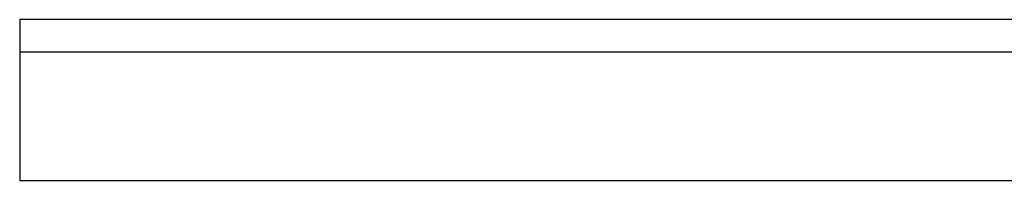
# Model space of a CAD drawing. Header units: millimetres. Extents: x 0 to 420, y 0 to 297.
# Tile 56 of 62: x 293.75 to 308.35, y 239.34 to 241.73. Entities that reach past the tile are written whole.
import ezdxf

# ---------------------------------------------------------------- set-up
doc = ezdxf.new("R2010")
doc.units = ezdxf.units.MM

msp = doc.modelspace()

# ---------------------------------------------------------------- linework, layer by layer
at = {"color": 7, "linetype": 'Continuous', "lineweight": 25}
for p, q in [((293.75293, 241.72731), (293.75293, 241.2498)), ((330.08463, 241.72731), (293.75293, 241.72731)), ((293.75293, 241.2498), (330.08463, 241.2498)), ((293.75293, 241.2498), (293.75293, 239.33973)), ((293.75293, 239.33973), (330.08463, 239.33973))]:
    msp.add_line(p, q, dxfattribs=at)

doc.saveas('drawing.dxf')
